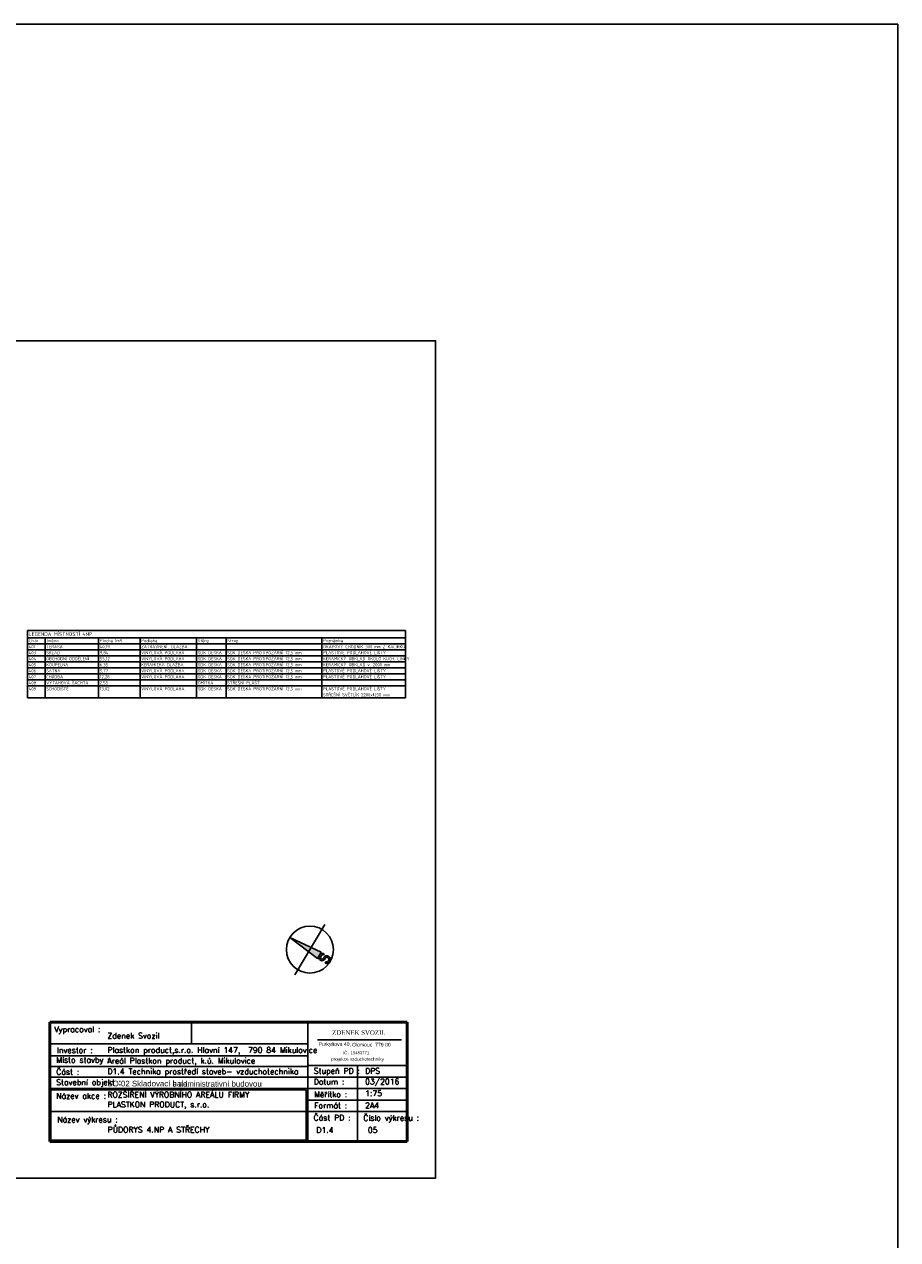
# Model space of a CAD drawing. Header units: millimetres. Extents: x 6435372 to 7248404, y 1559872 to 1886246.
# Tile 156 of 208: x 6980808 to 7004053, y 1697068 to 1729403. Entities that reach past the tile are written whole.
import ezdxf

# ---------------------------------------------------------------- set-up
doc = ezdxf.new("R2010")
doc.units = ezdxf.units.MM
for name, color, linetype in [('Popisky', 7, 'Continuous'), ('Stavba', 152, 'Continuous'), ('ZTI_KAN_popis', 7, 'Continuous')]:
    doc.layers.add(name, color=color, linetype=linetype)
doc.styles.add('ARIEL', font='arial.ttf')
doc.styles.add('ROMANS', font='ROMANS', dxfattribs={"height": 0.2})
doc.styles.add('TABULKY', font='isocpeur.ttf')
doc.styles.add('TIMESCE', font='times.ttf')

msp = doc.modelspace()

# ---------------------------------------------------------------- linework, layer by layer
at = {"color": 0, "linetype": 'ByBlock', "lineweight": -2}
msp.add_line((6988010, 1704112.8), (6988808.8, 1705456.8), dxfattribs=at)
at = {"linetype": 'Continuous', "lineweight": 50}
for p, q in [((6990996.6, 1702854.2), (6981484, 1702854.2)), ((6981484, 1702854.2), (6981484, 1699681.7)), ((6990996.6, 1699681.7), (6990996.6, 1702854.2)), ((6981484, 1699681.7), (6990996.6, 1699681.7))]:
    msp.add_line(p, q, dxfattribs=at)
at = {"linetype": 'Continuous'}
for p, q in [((6985256.4, 1702854.2), (6985256.4, 1702280.4)), ((6988352.8, 1701268), (6988352.8, 1702854.2)), ((6988352.8, 1702280.4), (6981484, 1702280.4)), ((6988613.8, 1702385.4), (6990848, 1702385.4)), ((6988352.8, 1701963), (6981484, 1701963)), ((6988352.8, 1701678.1), (6981484, 1701678.1)), ((6988352.8, 1701699.3), (6990996.6, 1701699.3)), ((6989674.7, 1701699.3), (6989674.7, 1700474.8)), ((6988352.8, 1701393.2), (6990996.6, 1701393.2)), ((6988352.8, 1699681.7), (6988352.8, 1701268)), ((6988352.8, 1701087.1), (6981484, 1701087.1)), ((6988352.8, 1701087.1), (6990996.6, 1701087.1)), ((6988352.8, 1700780.9), (6990996.6, 1700780.9)), ((6988309.5, 1700474.8), (6981515.8, 1700474.8)), ((6989674.7, 1700474.8), (6988352.8, 1700474.8)), ((6989674.7, 1700474.8), (6989674.7, 1699681.7)), ((6990996.6, 1700474.8), (6989674.7, 1700474.8))]:
    msp.add_line(p, q, dxfattribs=at)
at = {"flags": 128}
msp.add_lwpolyline([(6960255.8, 1720983), (6991755.8, 1720983), (6991755.8, 1698708), (6960255.8, 1698708)], close=True, dxfattribs=at)
at = {"color": 0, "linetype": 'ByBlock', "lineweight": -2}
msp.add_lwpolyline([(6988711.6, 1704715.8), (6988613.8, 1704551.2), (6987872.1, 1705104.1)], close=True, dxfattribs=at)
for points in [[(6988660.4, 1704616.1), (6988649.6, 1704585.4), (6988651.2, 1704553), (6988665.2, 1704523.6), (6988689.4, 1704501.9)], [(6988677.4, 1704644.7), (6988660.4, 1704616.1)], [(6988791.6, 1704673.8), (6988760.9, 1704684.7), (6988728.5, 1704683), (6988699.2, 1704668.9), (6988677.4, 1704644.7)], [(6988689.4, 1704501.9), (6988720.1, 1704491.1), (6988752.5, 1704492.8), (6988781.8, 1704506.8), (6988803.5, 1704531)], [(6988696.2, 1704594.8), (6988690.3, 1704574.1), (6988695.6, 1704553.2), (6988710.7, 1704537.7)], [(6988696.2, 1704594.8), (6988713.2, 1704623.4)], [(6988710.7, 1704537.7), (6988731.4, 1704531.9), (6988752.3, 1704537.2), (6988767.8, 1704552.3)], [(6988770.3, 1704638), (6988749.5, 1704643.9), (6988728.6, 1704638.6), (6988713.2, 1704623.4)], [(6988767.8, 1704552.3), (6988784.8, 1704580.9)], [(6988770.3, 1704638), (6988791.6, 1704673.8)], [(6988916.8, 1704599.4), (6988898.9, 1704610), (6988868.3, 1704620.8), (6988835.8, 1704619.2), (6988806.5, 1704605.1), (6988784.8, 1704580.9)], [(6988803.5, 1704531), (6988820.6, 1704559.7)], [(6988835.9, 1704463.3), (6988814.7, 1704427.5)], [(6988814.7, 1704427.5), (6988845.2, 1704416.7), (6988877.7, 1704418.3), (6988907.1, 1704432.4), (6988928.8, 1704456.6)], [(6988877.6, 1704574.2), (6988856.9, 1704580), (6988836, 1704574.7), (6988820.6, 1704559.7)], [(6988835.9, 1704463.3), (6988856.7, 1704457.5), (6988877.6, 1704462.8), (6988893, 1704477.8)], [(6988895.6, 1704563.6), (6988877.6, 1704574.2)], [(6988893, 1704477.8), (6988910, 1704506.5)], [(6988910, 1704506.5), (6988915.9, 1704527.3), (6988910.6, 1704548.2), (6988895.6, 1704563.6)], [(6988945.8, 1704485.2), (6988956.7, 1704515.8), (6988955, 1704548.3), (6988941, 1704577.7), (6988916.8, 1704599.4)], [(6988928.8, 1704456.6), (6988945.8, 1704485.2)]]:
    msp.add_lwpolyline(points, dxfattribs=at)
at = {"linetype": 'Continuous', "flags": 128}
msp.add_lwpolyline([(6981515.8, 1701052.1), (6988309.5, 1701052.1), (6988309.5, 1699713.3), (6981515.8, 1699713.3)], close=True, dxfattribs=at)
at = {"color": 0, "linetype": 'ByBlock', "lineweight": -2}
msp.add_circle((6988409.4, 1704784.8), 625, dxfattribs=at)
msp.add_solid([(6988613.8, 1704551.2), (6988711.6, 1704715.8), (6987872.1, 1705104.1)], dxfattribs=at)
at = {"layer": 'Popisky'}
msp.add_line((6988352.8, 1701393.2), (6981484, 1701393.2), dxfattribs=at)
at = {"layer": 'Stavba'}
for p, q in [((6980896.2, 1713276.2), (6990950.9, 1713276.2)), ((6980896.2, 1713276.2), (6980896.2, 1713084.2)), ((6990950.9, 1713276.2), (6990950.9, 1713084.2)), ((6980896.2, 1713084.2), (6980896.2, 1712924.2)), ((6980896.2, 1713084.2), (6981360.2, 1713084.2)), ((6980896.2, 1712924.2), (6980896.2, 1711484.2)), ((6980896.2, 1712924.2), (6981360.2, 1712924.2)), ((6981360.2, 1713084.2), (6982784.2, 1713084.2)), ((6981360.2, 1713084.2), (6981360.2, 1712924.2)), ((6981360.2, 1712924.2), (6982784.2, 1712924.2)), ((6981360.2, 1712924.2), (6981360.2, 1711484.2)), ((6982784.2, 1713084.2), (6983888.2, 1713084.2)), ((6982784.2, 1713084.2), (6982784.2, 1712924.2)), ((6982784.2, 1712924.2), (6983888.2, 1712924.2)), ((6982784.2, 1712924.2), (6982784.2, 1711484.2)), ((6983888.2, 1713084.2), (6985392.2, 1713084.2)), ((6983888.2, 1713084.2), (6983888.2, 1712924.2)), ((6983888.2, 1712924.2), (6985392.2, 1712924.2)), ((6983888.2, 1712924.2), (6983888.2, 1711484.2)), ((6985392.2, 1713084.2), (6986176.2, 1713084.2)), ((6985392.2, 1713084.2), (6985392.2, 1712924.2)), ((6985392.2, 1712924.2), (6986176.2, 1712924.2)), ((6985392.2, 1712924.2), (6985392.2, 1711484.2)), ((6986176.2, 1713084.2), (6988726.9, 1713084.2)), ((6986176.2, 1713084.2), (6986176.2, 1712924.2)), ((6986176.2, 1712924.2), (6988726.9, 1712924.2)), ((6986176.2, 1712924.2), (6986176.2, 1711484.2)), ((6988726.9, 1713084.2), (6990950.9, 1713084.2)), ((6988726.9, 1713084.2), (6988726.9, 1712924.2)), ((6988726.9, 1712924.2), (6990950.9, 1712924.2)), ((6988726.9, 1712924.2), (6988726.9, 1711484.2)), ((6990950.9, 1713084.2), (6990950.9, 1712924.2)), ((6990950.9, 1712924.2), (6990950.9, 1711484.2)), ((6980896.2, 1712764.2), (6981360.2, 1712764.2)), ((6980896.2, 1712604.2), (6981360.2, 1712604.2)), ((6981360.2, 1712764.2), (6982784.2, 1712764.2)), ((6981360.2, 1712604.2), (6982784.2, 1712604.2)), ((6982784.2, 1712764.2), (6983888.2, 1712764.2)), ((6982784.2, 1712604.2), (6983888.2, 1712604.2)), ((6983888.2, 1712764.2), (6985392.2, 1712764.2)), ((6983888.2, 1712604.2), (6985392.2, 1712604.2)), ((6985392.2, 1712764.2), (6986176.2, 1712764.2)), ((6985392.2, 1712604.2), (6986176.2, 1712604.2)), ((6986176.2, 1712764.2), (6988726.9, 1712764.2)), ((6986176.2, 1712604.2), (6988726.9, 1712604.2)), ((6988726.9, 1712764.2), (6990950.9, 1712764.2)), ((6988726.9, 1712604.2), (6990950.9, 1712604.2)), ((6980896.2, 1712444.2), (6981360.2, 1712444.2)), ((6980896.2, 1712284.2), (6981360.2, 1712284.2)), ((6981360.2, 1712444.2), (6982784.2, 1712444.2)), ((6981360.2, 1712284.2), (6982784.2, 1712284.2)), ((6982784.2, 1712444.2), (6983888.2, 1712444.2)), ((6982784.2, 1712284.2), (6983888.2, 1712284.2)), ((6983888.2, 1712444.2), (6985392.2, 1712444.2)), ((6983888.2, 1712284.2), (6985392.2, 1712284.2)), ((6985392.2, 1712444.2), (6986176.2, 1712444.2)), ((6985392.2, 1712284.2), (6986176.2, 1712284.2)), ((6986176.2, 1712444.2), (6988726.9, 1712444.2)), ((6986176.2, 1712284.2), (6988726.9, 1712284.2)), ((6988726.9, 1712444.2), (6990950.9, 1712444.2)), ((6988726.9, 1712284.2), (6990950.9, 1712284.2)), ((6980896.2, 1712124.2), (6981360.2, 1712124.2)), ((6980896.2, 1711964.2), (6981360.2, 1711964.2)), ((6981360.2, 1712124.2), (6982784.2, 1712124.2)), ((6981360.2, 1711964.2), (6982784.2, 1711964.2)), ((6982784.2, 1712124.2), (6983888.2, 1712124.2)), ((6982784.2, 1711964.2), (6983888.2, 1711964.2)), ((6983888.2, 1712124.2), (6985392.2, 1712124.2)), ((6983888.2, 1711964.2), (6985392.2, 1711964.2)), ((6985392.2, 1712124.2), (6986176.2, 1712124.2)), ((6985392.2, 1711964.2), (6986176.2, 1711964.2)), ((6986176.2, 1712124.2), (6988726.9, 1712124.2)), ((6986176.2, 1711964.2), (6988726.9, 1711964.2)), ((6988726.9, 1712124.2), (6990950.9, 1712124.2)), ((6988726.9, 1711964.2), (6990950.9, 1711964.2)), ((6980896.2, 1711804.2), (6981360.2, 1711804.2)), ((6981360.2, 1711804.2), (6982784.2, 1711804.2)), ((6982784.2, 1711804.2), (6983888.2, 1711804.2)), ((6983888.2, 1711804.2), (6985392.2, 1711804.2)), ((6985392.2, 1711804.2), (6986176.2, 1711804.2)), ((6986176.2, 1711804.2), (6988726.9, 1711804.2)), ((6988726.9, 1711804.2), (6990950.9, 1711804.2)), ((6980896.2, 1711484.2), (6981360.2, 1711484.2)), ((6981360.2, 1711484.2), (6982784.2, 1711484.2)), ((6982784.2, 1711484.2), (6983888.2, 1711484.2)), ((6983888.2, 1711484.2), (6985392.2, 1711484.2)), ((6985392.2, 1711484.2), (6986176.2, 1711484.2)), ((6986176.2, 1711484.2), (6988726.9, 1711484.2)), ((6988726.9, 1711484.2), (6990950.9, 1711484.2))]:
    msp.add_line(p, q, dxfattribs=at)
at = {"layer": 'ZTI_KAN_popis', "ltscale": 400}
msp.add_lwpolyline([(6956215.1, 1729402.7), (7004053, 1729402.7), (7004053, 1613457.3), (6956215.1, 1613457.3)], close=True, dxfattribs=at)

# ---------------------------------------------------------------- texts
for s, height, style, p in [('ZDENEK SVOZIL', 119.154, 'TIMESCE', (6989000.8, 1702518.1)), ('Purkyňova 40,', 96.652, 'ARIEL', (6988637.3, 1702224)), ('Olomouc  779 00     ', 96.652, 'ARIEL', (6989530.8, 1702208.7)), ('projekce vzduchotechniky', 87.865, 'ARIEL', (6988973.5, 1701828.9)), ('IČ : 15483771    ', 79.079, 'ARIEL', (6989290.7, 1702001.7))]:
    msp.add_text(s, height=height, dxfattribs=dict(style=style)).set_placement(p)
at = {"linetype": 'Continuous', "style": 'ROMANS'}
for s, p in [('Plastkon product,s.r.o. Hlavní 147,  790 84 Mikulovice', (6983019.9, 1702037.8)), ('Areál Plastkon product, k.ú. Mikulovice ', (6983019.9, 1701752.8)), ('D1.4 Technika prostředí staveb- vzduchotechnika', (6983019.9, 1701467.9)), ('ROZŠÍŘENÍ VÝROBNÍHO AREÁLU FIRMY', (6983019.9, 1700849.6)), ('PLASTKON PRODUCT, s.r.o.', (6983019.9, 1700589.3))]:
    msp.add_text(s, height=150, dxfattribs=at).set_placement(p)
at = {"linetype": 'Continuous', "char_height": 150, "attachment_point": 4, "style": 'ROMANS'}
for s, insert in [('{Vypracoval :}', (6981606.3, 1702639.5)), ('{Zdenek Svozil}', (6983019.9, 1702494.1)), ('{Investor :}', (6981677.1, 1702109)), ('{Místo stavby :}', (6981657.9, 1701825.4)), ('{Část :}', (6981657.9, 1701534)), ('{Stupeň PD :}', (6988511.5, 1701533.9)), ('{DPS}', (6989877.6, 1701559.2)), ('{Stavební objekt :}', (6981657.9, 1701230.5)), ('{Datum :}', (6988511.5, 1701268.9)), ('{03/2016}', (6989877.6, 1701250.1)), ('{Název akce :}', (6981657.9, 1700893.7)), ('{Měřítko :}', (6988521.2, 1700933.6)), ('{1:75}', (6989877.6, 1700962.4)), ('{Formát :}', (6988521.2, 1700638.3)), ('{2A4}', (6989877.6, 1700639)), ('{Název výkresu :}', (6981686.7, 1700238.5)), ('{Část PD :}', (6988507.5, 1700312.9)), ('{Číslo výkresu :}', (6989830.1, 1700283.7)), ('{PŮDORYS 4.NP A STŘECHY}', (6983026, 1699994.8)), ('{D1.4}', (6988579.8, 1699983.3)), ('{05}', (6989951.9, 1699983.3))]:
    msp.add_mtext(s, dxfattribs=dict(at, insert=insert))
at = {"linetype": 'Continuous', "char_height": 150, "width": 2339.233, "attachment_point": 4, "style": 'ROMANS'}
for s, insert in [('{\\fArial|b0|i0|c238|p34;SO 02 Skladovací hala }', (6983019.9, 1701220.3)), ('{\\fArial|b0|i0|c238|p34;s administrativní budovou}', (6984751.2, 1701214.4))]:
    msp.add_mtext(s, dxfattribs=dict(at, insert=insert))
at = {"layer": 'Stavba', "style": 'TABULKY'}
for s, height, p in [('LEGENDA MÍSTNOSTÍ 4NP', 96, (6980928.2, 1713132.2)), ('401', 80, (6980928.2, 1712804.2)), ('Číslo', 80, (6980928.2, 1712964.2)), ('TERASA', 80, (6981392.2, 1712804.2)), ('Jméno', 80, (6981392.2, 1712964.2)), ('40,19', 80, (6982816.2, 1712804.2)), ('Plocha [m²]', 80, (6982816.2, 1712964.2)), ('ZATRAVNĚNÍ, DLAŽBA', 80, (6983920.2, 1712804.2)), ('Podlaha', 80, (6983920.2, 1712964.2)), ('Stěny', 80, (6985424.2, 1712964.2)), ('Strop', 80, (6986208.2, 1712964.2)), ('OKAPOVÝ CHODNÍK 300 mm Z KAČÍRKU', 80, (6988758.9, 1712804.2)), ('Poznámka', 80, (6988758.9, 1712964.2)), ('403', 80, (6980928.2, 1712644.2)), ('404', 80, (6980928.2, 1712484.2)), ('SKLAD', 80, (6981392.2, 1712644.2)), ('OBCHODNÍ ODDĚLENÍ', 80, (6981392.2, 1712484.2)), ('55,12', 80, (6982816.2, 1712484.2)), ('9,84', 80, (6982816.2, 1712644.2)), ('VINYLOVÁ PODLAHA', 80, (6983920.2, 1712644.2)), ('VINYLOVÁ PODLAHA', 80, (6983920.2, 1712484.2)), ('SDK DESKA', 80, (6985424.2, 1712644.2)), ('SDK DESKA', 80, (6985424.2, 1712484.2)), ('SDK DESKA PROTIPOŽÁRNÍ 12,5 mm', 80, (6986208.2, 1712644.2)), ('SDK DESKA PROTIPOŽÁRNÍ 12,5 mm', 80, (6986208.2, 1712484.2)), ('PLASTOVÉ PODLAHOVÉ LIŠTY', 80, (6988758.9, 1712644.2)), ('KERAMICKÝ OBKLAD OKOLO KUCH. LINKY', 80, (6988758.9, 1712484.2)), ('405', 80, (6980928.2, 1712324.2)), ('406', 80, (6980928.2, 1712164.2)), ('ŠATNA', 80, (6981392.2, 1712164.2)), ('KOUPELNA', 80, (6981392.2, 1712324.2)), ('5,77', 80, (6982816.2, 1712164.2)), ('6,35', 80, (6982816.2, 1712324.2)), ('VINYLOVÁ PODLAHA', 80, (6983920.2, 1712164.2)), ('KERAMICKÁ DLAŽBA', 80, (6983920.2, 1712324.2)), ('SDK DESKA', 80, (6985424.2, 1712324.2)), ('SDK DESKA', 80, (6985424.2, 1712164.2)), ('SDK DESKA PROTIPOŽÁRNÍ 12,5 mm', 80, (6986208.2, 1712324.2)), ('SDK DESKA PROTIPOŽÁRNÍ 12,5 mm', 80, (6986208.2, 1712164.2)), ('KERAMICKÝ OBKLAD v. 2000 mm', 80, (6988758.9, 1712324.2)), ('PLASTOVÉ PODLAHOVÉ LIŠTY', 80, (6988758.9, 1712164.2)), ('407', 80, (6980928.2, 1712004.2)), ('408', 80, (6980928.2, 1711844.2)), ('VÝTAHOVÁ ŠACHTA', 80, (6981392.2, 1711844.2)), ('CHODBA', 80, (6981392.2, 1712004.2)), ('2,55', 80, (6982816.2, 1711844.2)), ('12,28', 80, (6982816.2, 1712004.2)), ('VINYLOVÁ PODLAHA', 80, (6983920.2, 1712004.2)), ('SDK DESKA', 80, (6985424.2, 1712004.2)), ('OMÍTKA', 80, (6985424.2, 1711844.2)), ('SDK DESKA PROTIPOŽÁRNÍ 12,5 mm', 80, (6986208.2, 1712004.2)), ('STŘEŠNÍ PLÁŠŤ', 80, (6986208.2, 1711844.2)), ('PLASTOVÉ PODLAHOVÉ LIŠTY', 80, (6988758.9, 1712004.2)), ('409', 80, (6980928.2, 1711684.2)), ('SCHODIŠTĚ', 80, (6981392.2, 1711684.2)), ('13,02', 80, (6982816.2, 1711684.2)), ('VINYLOVÁ PODLAHA', 80, (6983920.2, 1711684.2)), ('SDK DESKA', 80, (6985424.2, 1711684.2)), ('SDK DESKA PROTIPOŽÁRNÍ 12,5 mm', 80, (6986208.2, 1711684.2)), ('STŘEŠNÍ SVĚTLÍK 2200x1250 mm', 80, (6988758.9, 1711524.2)), ('PLASTOVÉ PODLAHOVÉ LIŠTY', 80, (6988758.9, 1711684.2))]:
    msp.add_text(s, height=height, dxfattribs=at).set_placement(p)

doc.saveas('drawing.dxf')
